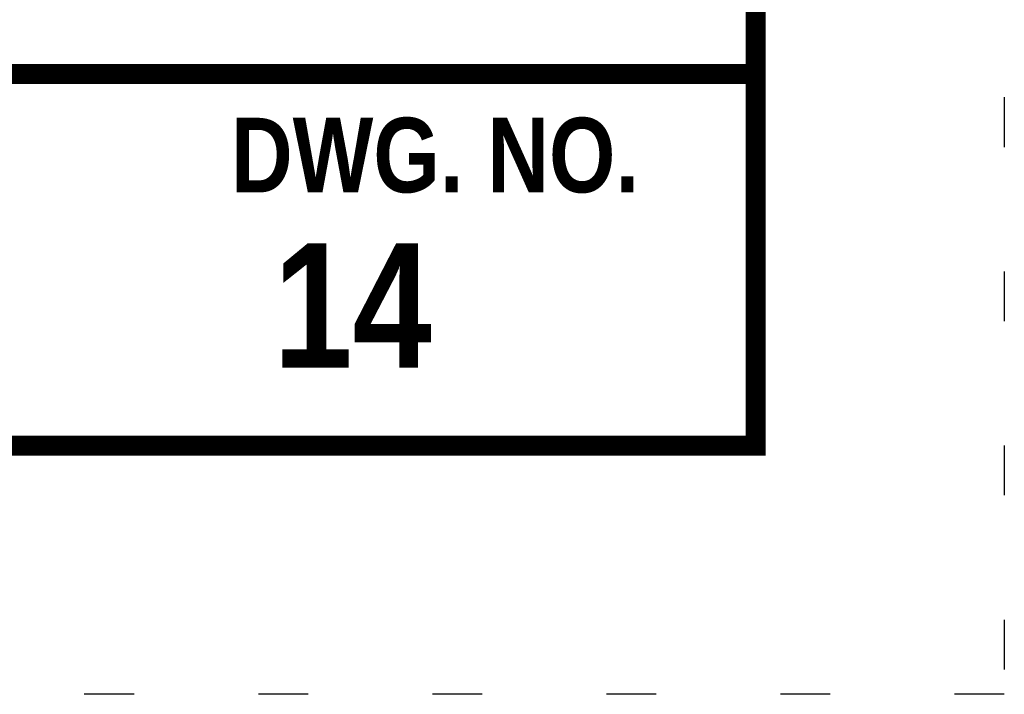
# Model space of a CAD drawing. Header units: feet. Extents: x 12.9 to 21.4, y -2.9 to 8.1.
# Tile 3 of 179: x 19.4 to 21.4, y -2.9 to -1.6. Entities that reach past the tile are written whole.
import ezdxf
from ezdxf.enums import TextEntityAlignment as Align

# ---------------------------------------------------------------- set-up
doc = ezdxf.new("R2010")
doc.units = ezdxf.units.FT
doc.header["$MEASUREMENT"] = 0
doc.linetypes.add('DOT2', pattern=[0.125, 0, -0.125])
doc.layers.get('DEFPOINTS').update_dxf_attribs({"linetype": 'CONTINUOUS'})
doc.layers.add('BORDER', color=7, linetype='CONTINUOUS')
doc.layers.add('TEXT', color=7, linetype='CONTINUOUS')
doc.styles.add('TECHNICAL', font='techb___.ttf')

msp = doc.modelspace()

# ---------------------------------------------------------------- linework, layer by layer
at = {"layer": 'BORDER', "color": 7, "const_width": 0.04}
msp.add_lwpolyline([(13.36586, -2.40798), (13.36586, 7.59202), (20.86586, 7.59202), (20.86586, -2.40798)], close=True, dxfattribs=at)
msp.add_lwpolyline([(13.36586, -1.66126), (20.86586, -1.66126)], dxfattribs=at)
at = {"layer": 'DEFPOINTS', "color": 7, "linetype": 'DOT2', "ltscale": 2}
msp.add_lwpolyline([(12.86586, -2.90798), (12.86586, 8.09202), (21.36586, 8.09202), (21.36586, -2.90798)], close=True, dxfattribs=at)

# ---------------------------------------------------------------- texts
at = {"layer": 'TEXT', "color": 7, "style": 'TECHNICAL'}
for s, height, p in [('DWG. NO.', 0.15, (20.63172, -1.82406)), ('14', 0.25, (20.21465, -2.1265))]:
    msp.add_text(s, height=height, dxfattribs=at).set_placement(p, align=Align.MIDDLE_RIGHT)

doc.saveas('drawing.dxf')
